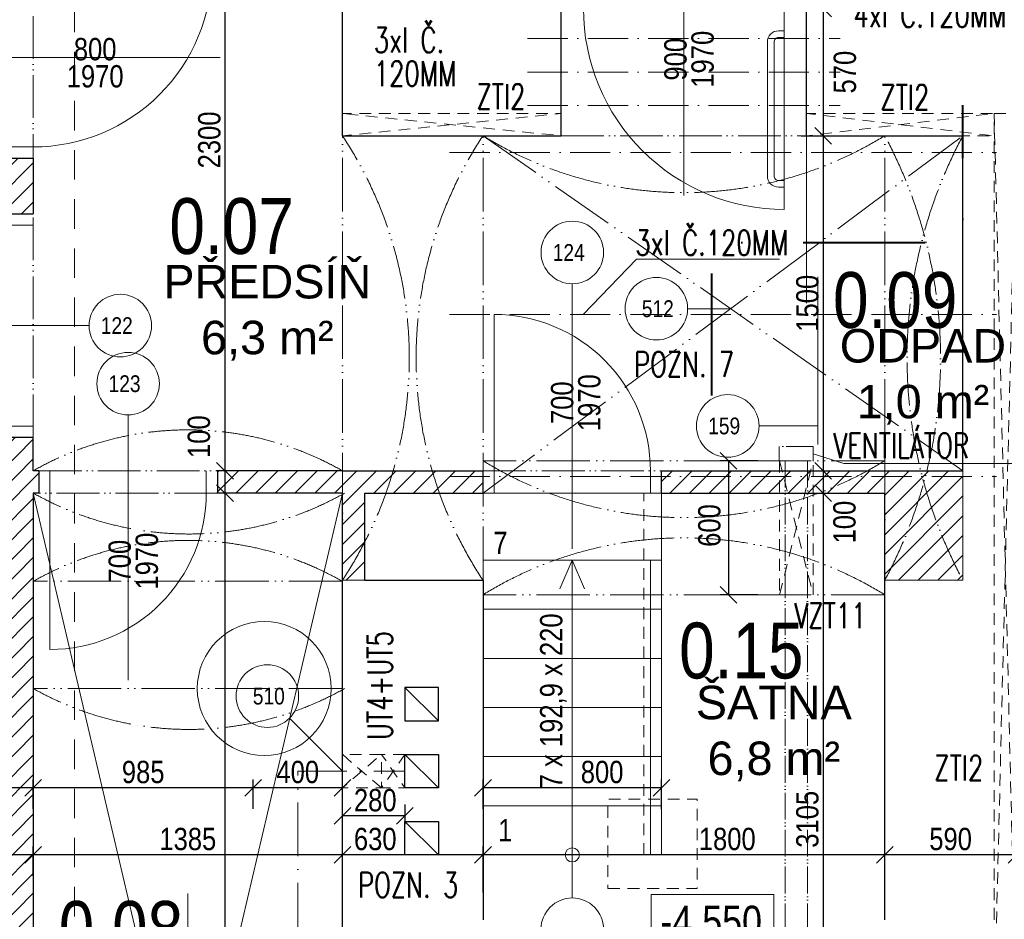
# Model space of a CAD drawing. Header units: millimetres. Extents: x -300958 to -108039, y 30118 to 292543.
# Tile 104 of 256: x -228033 to -223622, y 119277 to 123305. Entities that reach past the tile are written whole.
import ezdxf
from ezdxf.enums import TextEntityAlignment as Align

# ---------------------------------------------------------------- set-up
doc = ezdxf.new("R2010")
doc.units = ezdxf.units.MM
doc.header["$MEASUREMENT"] = 0
for name, pattern in [('ACAD_ISO05W100', [33, 24, -3, 0, -3, 0, -3]), ('ACAD_ISO10W100', [18, 12, -3, 0, -3]), ('DGN Style 2', [879.857395, 527.914437, -351.942958]), ('DGN Style 4', [1094.119168, 546.717885, -273.358943, 0.683397, -273.358943])]:
    doc.linetypes.add(name, pattern=pattern)
doc.layers.get('0').update_dxf_attribs({"lineweight": 13})
doc.layers.get('Defpoints').update_dxf_attribs({"color": 3, "lineweight": 13})
for name, color, linetype, lineweight in [('dims', 7, 'Continuous', 9), ('dvere', 7, 'Continuous', 9), ('legenda', 7, 'Continuous', 13), ('Materiály', 1, 'Continuous', 13), ('navrh', 1, 'Continuous', 9), ('OCEL', 7, 'Continuous', 13), ('popis', 7, 'Continuous', 9), ('PSV', 7, 'Continuous', 13), ('rez', 7, 'Continuous', 13), ('schody', 7, 'Continuous', 13), ('tenka', 7, 'Continuous', 13), ('texts', 3, 'Continuous', 30), ('výškové kóty', 7, 'Continuous', 13), ('walls', 7, 'Continuous', 13), ('zarizovaky', 5, 'Continuous', 9), ('zařizovací předměty', 7, 'Continuous', 9)]:
    doc.layers.add(name, color=color, linetype=linetype, lineweight=lineweight)
doc.styles.add('GENERATED_STYLE_8', font='arial.ttf')
doc.styles.get("Standard").update_dxf_attribs({"font": 'txt.shx'})
doc.styles.add('STYLE-0', font='ARIALN.TTF')
doc.styles.add('Style-Arial', font='arial.ttf')
doc.dimstyles.new('arch', dxfattribs={"dimscale": 50, "dimtxt": 2.5, "dimasz": 2.5, "dimexe": 1.25, "dimexo": 0.9, "dimtad": 1, "dimdec": 0, "dimtxsty": 'STYLE-0', "dimblk": 'ARCHTICK', "dimcen": 2.5, "dimadec": 0, "dimazin": 0, "dimtfac": 1, "dimtdec": 0, "dimtmove": 2, "dimatfit": 3, "dimldrblk": 'ARCHTICK', "dimfxl": 0, "dimarcsym": 0})

# ---------------------------------------------------------------- blocks, each defined once
blk = doc.blocks.new('_ArchTick')
at = {"color": 0, "linetype": 'ByBlock', "flags": 128}
blk.add_lwpolyline([(-0.5, -0.5), (0.5, 0.5)], dxfattribs=at)
blk = doc.blocks.new('*D261')
at = {"layer": 'Defpoints', "color": 0, "linetype": 'Continuous'}
for p in [(-224157.6, 119565.7), (-224157.6, 119321.6), (-223567.6, 119321.6)]:
    blk.add_point(p, dxfattribs=at)
at = {"layer": 'dims', "color": 0, "linetype": 'Continuous', "lineweight": -2}
for p, q in [((-224157.6, 119396.6), (-224157.6, 119603.2)), ((-223567.6, 119396.6), (-223567.6, 119603.2)), ((-223567.6, 119565.7), (-224157.6, 119565.7))]:
    blk.add_line(p, q, dxfattribs=at)
at = {"layer": 'dims', "color": 0, "linetype": 'Continuous', "lineweight": -2, "xscale": 75, "yscale": 75, "zscale": 75, "rotation": 180}
blk.add_blockref('_ArchTick', (-224157.6, 119565.7), dxfattribs=at)
at = {"layer": 'dims', "color": 0, "linetype": 'Continuous', "lineweight": -2, "xscale": 75, "yscale": 75, "zscale": 75}
blk.add_blockref('_ArchTick', (-223567.6, 119565.7), dxfattribs=at)
at = {"layer": 'dims', "color": 0, "linetype": 'Continuous', "insert": (-223862.6, 119635.6), "char_height": 100, "attachment_point": 5, "style": 'STYLE-0'}
blk.add_mtext('590', dxfattribs=at)
blk = doc.blocks.new('*D262')
at = {"layer": 'Defpoints', "color": 0, "linetype": 'Continuous'}
for p in [(-225957.6, 119565.7), (-225957.6, 119321.6), (-224157.6, 119321.6)]:
    blk.add_point(p, dxfattribs=at)
at = {"layer": 'dims', "color": 0, "linetype": 'Continuous', "lineweight": -2}
for p, q in [((-225957.6, 119396.6), (-225957.6, 119603.2)), ((-224157.6, 119396.6), (-224157.6, 119603.2)), ((-224157.6, 119565.7), (-225957.6, 119565.7))]:
    blk.add_line(p, q, dxfattribs=at)
at = {"layer": 'dims', "color": 0, "linetype": 'Continuous', "lineweight": -2, "xscale": 75, "yscale": 75, "zscale": 75, "rotation": 180}
blk.add_blockref('_ArchTick', (-225957.6, 119565.7), dxfattribs=at)
at = {"layer": 'dims', "color": 0, "linetype": 'Continuous', "lineweight": -2, "xscale": 75, "yscale": 75, "zscale": 75}
blk.add_blockref('_ArchTick', (-224157.6, 119565.7), dxfattribs=at)
at = {"layer": 'dims', "color": 0, "linetype": 'Continuous', "insert": (-224863.3, 119635.6), "char_height": 100, "attachment_point": 5, "style": 'STYLE-0'}
blk.add_mtext('1800', dxfattribs=at)
blk = doc.blocks.new('*D263')
at = {"layer": 'Defpoints', "color": 0, "linetype": 'Continuous'}
for p in [(-226587.6, 119565.7), (-225957.6, 119393.4), (-226587.6, 119278.4)]:
    blk.add_point(p, dxfattribs=at)
at = {"layer": 'dims', "color": 0, "linetype": 'Continuous', "lineweight": -2}
for p, q in [((-226587.6, 119353.4), (-226587.6, 119603.2)), ((-225957.6, 119468.4), (-225957.6, 119603.2)), ((-225957.6, 119565.7), (-226587.6, 119565.7))]:
    blk.add_line(p, q, dxfattribs=at)
at = {"layer": 'dims', "color": 0, "linetype": 'Continuous', "lineweight": -2, "xscale": 75, "yscale": 75, "zscale": 75, "rotation": 180}
blk.add_blockref('_ArchTick', (-226587.6, 119565.7), dxfattribs=at)
at = {"layer": 'dims', "color": 0, "linetype": 'Continuous', "lineweight": -2, "xscale": 75, "yscale": 75, "zscale": 75}
blk.add_blockref('_ArchTick', (-225957.6, 119565.7), dxfattribs=at)
at = {"layer": 'dims', "color": 0, "linetype": 'Continuous', "insert": (-226440.4, 119635.6), "char_height": 100, "attachment_point": 5, "style": 'STYLE-0'}
blk.add_mtext('630', dxfattribs=at)
blk = doc.blocks.new('*D264')
at = {"layer": 'Defpoints', "color": 0, "linetype": 'Continuous'}
for p in [(-227972.6, 119565.7), (-227972.6, 119395.7), (-226587.6, 119395.7)]:
    blk.add_point(p, dxfattribs=at)
at = {"layer": 'dims', "color": 0, "linetype": 'Continuous', "lineweight": -2}
for p, q in [((-227972.6, 119470.7), (-227972.6, 119603.2)), ((-226587.6, 119470.7), (-226587.6, 119603.2)), ((-226587.6, 119565.7), (-227972.6, 119565.7))]:
    blk.add_line(p, q, dxfattribs=at)
at = {"layer": 'dims', "color": 0, "linetype": 'Continuous', "lineweight": -2, "xscale": 75, "yscale": 75, "zscale": 75, "rotation": 180}
blk.add_blockref('_ArchTick', (-227972.6, 119565.7), dxfattribs=at)
at = {"layer": 'dims', "color": 0, "linetype": 'Continuous', "lineweight": -2, "xscale": 75, "yscale": 75, "zscale": 75}
blk.add_blockref('_ArchTick', (-226587.6, 119565.7), dxfattribs=at)
at = {"layer": 'dims', "color": 0, "linetype": 'Continuous', "insert": (-227280.1, 119635.6), "char_height": 100, "attachment_point": 5, "style": 'STYLE-0'}
blk.add_mtext('1385', dxfattribs=at)
blk = doc.blocks.new('*D265')
at = {"layer": 'Defpoints', "color": 0, "linetype": 'Continuous'}
for p in [(-228122.6, 119565.7), (-228122.6, 119395.7), (-227972.6, 119395.7)]:
    blk.add_point(p, dxfattribs=at)
at = {"layer": 'dims', "color": 0, "linetype": 'Continuous', "lineweight": -2}
for p, q in [((-228122.6, 119470.7), (-228122.6, 119603.2)), ((-227972.6, 119470.7), (-227972.6, 119603.2)), ((-227972.6, 119565.7), (-228122.6, 119565.7))]:
    blk.add_line(p, q, dxfattribs=at)
at = {"layer": 'dims', "color": 0, "linetype": 'Continuous', "lineweight": -2, "xscale": 75, "yscale": 75, "zscale": 75, "rotation": 180}
blk.add_blockref('_ArchTick', (-228122.6, 119565.7), dxfattribs=at)
at = {"layer": 'dims', "color": 0, "linetype": 'Continuous', "lineweight": -2, "xscale": 75, "yscale": 75, "zscale": 75}
blk.add_blockref('_ArchTick', (-227972.6, 119565.7), dxfattribs=at)
at = {"layer": 'dims', "color": 0, "linetype": 'Continuous', "insert": (-228262, 119658.8), "char_height": 100, "attachment_point": 5, "style": 'STYLE-0'}
blk.add_mtext('150', dxfattribs=at)
blk = doc.blocks.new('*D272')
at = {"layer": 'Defpoints', "color": 0, "linetype": 'Continuous'}
for p in [(-227113.5, 121185), (-226791.9, 121185), (-226791.9, 115770)]:
    blk.add_point(p, dxfattribs=at)
at = {"layer": 'dims', "color": 0, "linetype": 'Continuous', "lineweight": -2}
for p, q in [((-226866.9, 121185), (-227151, 121185)), ((-227113.5, 115770), (-227113.5, 121185)), ((-226866.9, 115770), (-227151, 115770))]:
    blk.add_line(p, q, dxfattribs=at)
at = {"layer": 'dims', "color": 0, "linetype": 'Continuous', "lineweight": -2, "xscale": 75, "yscale": 75, "zscale": 75}
for p, rotation in [((-227113.5, 121185), 90), ((-227113.5, 115770), 270)]:
    blk.add_blockref('_ArchTick', p, dxfattribs=dict(at, rotation=rotation))
at = {"layer": 'dims', "color": 0, "linetype": 'Continuous', "insert": (-227183.3, 119011.4), "char_height": 100, "attachment_point": 5, "rotation": 90, "style": 'STYLE-0'}
blk.add_mtext('5415', dxfattribs=at)
blk = doc.blocks.new('*D273')
at = {"layer": 'Defpoints', "color": 0, "linetype": 'Continuous'}
for p in [(-227113.5, 121285), (-226791.9, 121285), (-226791.9, 121185)]:
    blk.add_point(p, dxfattribs=at)
at = {"layer": 'dims', "color": 0, "linetype": 'Continuous', "lineweight": -2}
for p, q in [((-226866.9, 121285), (-227151, 121285)), ((-227113.5, 121185), (-227113.5, 121285)), ((-226866.9, 121185), (-227151, 121185))]:
    blk.add_line(p, q, dxfattribs=at)
at = {"layer": 'dims', "color": 0, "linetype": 'Continuous', "lineweight": -2, "xscale": 75, "yscale": 75, "zscale": 75}
for p, rotation in [((-227113.5, 121285), 90), ((-227113.5, 121185), 270)]:
    blk.add_blockref('_ArchTick', p, dxfattribs=dict(at, rotation=rotation))
at = {"layer": 'dims', "color": 0, "linetype": 'Continuous', "insert": (-227230.2, 121437.7), "char_height": 100, "attachment_point": 5, "rotation": 90, "style": 'STYLE-0'}
blk.add_mtext('100', dxfattribs=at)
blk = doc.blocks.new('*D540')
at = {"layer": 'Defpoints', "color": 0, "linetype": 'Continuous'}
for p in [(-227113.5, 123585), (-226791.9, 123585), (-226791.9, 121285)]:
    blk.add_point(p, dxfattribs=at)
at = {"layer": 'dims', "color": 0, "linetype": 'Continuous', "lineweight": -2}
for p, q in [((-226866.9, 123585), (-227151, 123585)), ((-227113.5, 121285), (-227113.5, 123585)), ((-226866.9, 121285), (-227151, 121285))]:
    blk.add_line(p, q, dxfattribs=at)
at = {"layer": 'dims', "color": 0, "linetype": 'Continuous', "lineweight": -2, "xscale": 75, "yscale": 75, "zscale": 75}
for p, rotation in [((-227113.5, 123585), 90), ((-227113.5, 121285), 270)]:
    blk.add_blockref('_ArchTick', p, dxfattribs=dict(at, rotation=rotation))
at = {"layer": 'dims', "color": 0, "linetype": 'Continuous', "insert": (-227183.3, 122766.3), "char_height": 100, "attachment_point": 5, "rotation": 90, "style": 'STYLE-0'}
blk.add_mtext('2300', dxfattribs=at)
blk = doc.blocks.new('*D546')
at = {"layer": 'Defpoints', "color": 0, "linetype": 'Continuous'}
for p in [(-224557.6, 123355), (-224607.6, 122785), (-224434, 122785)]:
    blk.add_point(p, dxfattribs=at)
at = {"layer": 'dims', "color": 0, "linetype": 'Continuous', "lineweight": -2}
for p, q in [((-224482.6, 123355), (-224396.5, 123355)), ((-224434, 123355), (-224434, 122785)), ((-224532.6, 122785), (-224396.5, 122785))]:
    blk.add_line(p, q, dxfattribs=at)
at = {"layer": 'dims', "color": 0, "linetype": 'Continuous', "lineweight": -2, "xscale": 75, "yscale": 75, "zscale": 75}
for p, rotation in [((-224434, 123355), 90), ((-224434, 122785), 270)]:
    blk.add_blockref('_ArchTick', p, dxfattribs=dict(at, rotation=rotation))
at = {"layer": 'dims', "color": 0, "linetype": 'Continuous', "insert": (-224335.8, 123070), "char_height": 100, "attachment_point": 5, "rotation": 90, "style": 'STYLE-0'}
blk.add_mtext('570', dxfattribs=at)
blk = doc.blocks.new('*D547')
at = {"layer": 'Defpoints', "color": 0, "linetype": 'Continuous'}
for p in [(-224607.6, 122785), (-224735.8, 121285), (-224434, 121285)]:
    blk.add_point(p, dxfattribs=at)
at = {"layer": 'dims', "color": 0, "linetype": 'Continuous', "lineweight": -2}
for p, q in [((-224532.6, 122785), (-224396.5, 122785)), ((-224434, 122785), (-224434, 121285)), ((-224660.8, 121285), (-224396.5, 121285))]:
    blk.add_line(p, q, dxfattribs=at)
at = {"layer": 'dims', "color": 0, "linetype": 'Continuous', "lineweight": -2, "xscale": 75, "yscale": 75, "zscale": 75}
for p, rotation in [((-224434, 122785), 90), ((-224434, 121285), 270)]:
    blk.add_blockref('_ArchTick', p, dxfattribs=dict(at, rotation=rotation))
at = {"layer": 'dims', "color": 0, "linetype": 'Continuous', "insert": (-224503.8, 122035), "char_height": 100, "attachment_point": 5, "rotation": 90, "style": 'STYLE-0'}
blk.add_mtext('1500', dxfattribs=at)
blk = doc.blocks.new('*D548')
at = {"layer": 'Defpoints', "color": 0, "linetype": 'Continuous'}
for p in [(-224735.8, 121285), (-224735.8, 121185), (-224434, 121185)]:
    blk.add_point(p, dxfattribs=at)
at = {"layer": 'dims', "color": 0, "linetype": 'Continuous', "lineweight": -2}
for p, q in [((-224660.8, 121285), (-224396.5, 121285)), ((-224434, 121285), (-224434, 121185)), ((-224660.8, 121185), (-224396.5, 121185))]:
    blk.add_line(p, q, dxfattribs=at)
at = {"layer": 'dims', "color": 0, "linetype": 'Continuous', "lineweight": -2, "xscale": 75, "yscale": 75, "zscale": 75}
for p, rotation in [((-224434, 121285), 90), ((-224434, 121185), 270)]:
    blk.add_blockref('_ArchTick', p, dxfattribs=dict(at, rotation=rotation))
at = {"layer": 'dims', "color": 0, "linetype": 'Continuous', "insert": (-224337.7, 121055.2), "char_height": 100, "attachment_point": 5, "rotation": 90, "style": 'STYLE-0'}
blk.add_mtext('100', dxfattribs=at)
blk = doc.blocks.new('*D549')
at = {"layer": 'Defpoints', "color": 0, "linetype": 'Continuous'}
for p in [(-224735.8, 121185), (-224735.8, 118080), (-224434, 118080)]:
    blk.add_point(p, dxfattribs=at)
at = {"layer": 'dims', "color": 0, "linetype": 'Continuous', "lineweight": -2}
for p, q in [((-224660.8, 121185), (-224396.5, 121185)), ((-224434, 121185), (-224434, 118080)), ((-224660.8, 118080), (-224396.5, 118080))]:
    blk.add_line(p, q, dxfattribs=at)
at = {"layer": 'dims', "color": 0, "linetype": 'Continuous', "lineweight": -2, "xscale": 75, "yscale": 75, "zscale": 75}
for p, rotation in [((-224434, 121185), 90), ((-224434, 118080), 270)]:
    blk.add_blockref('_ArchTick', p, dxfattribs=dict(at, rotation=rotation))
at = {"layer": 'dims', "color": 0, "linetype": 'Continuous', "insert": (-224503.8, 119724.5), "char_height": 100, "attachment_point": 5, "rotation": 90, "style": 'STYLE-0'}
blk.add_mtext('3105', dxfattribs=at)
blk = doc.blocks.new('*D876')
at = {"layer": 'Defpoints', "color": 0, "linetype": 'Continuous'}
for p in [(-227972.6, 119865.7), (-227972.6, 119695.7), (-226987.6, 119695.7)]:
    blk.add_point(p, dxfattribs=at)
at = {"layer": 'dims', "color": 0, "linetype": 'Continuous', "lineweight": -2}
for p, q in [((-227972.6, 119770.7), (-227972.6, 119903.2)), ((-226987.6, 119770.7), (-226987.6, 119903.2)), ((-226987.6, 119865.7), (-227972.6, 119865.7))]:
    blk.add_line(p, q, dxfattribs=at)
at = {"layer": 'dims', "color": 0, "linetype": 'Continuous', "lineweight": -2, "xscale": 75, "yscale": 75, "zscale": 75, "rotation": 180}
blk.add_blockref('_ArchTick', (-227972.6, 119865.7), dxfattribs=at)
at = {"layer": 'dims', "color": 0, "linetype": 'Continuous', "lineweight": -2, "xscale": 75, "yscale": 75, "zscale": 75}
blk.add_blockref('_ArchTick', (-226987.6, 119865.7), dxfattribs=at)
at = {"layer": 'dims', "color": 0, "linetype": 'Continuous', "insert": (-227480.1, 119935.6), "char_height": 100, "attachment_point": 5, "style": 'STYLE-0'}
blk.add_mtext('985', dxfattribs=at)
blk = doc.blocks.new('*D877')
at = {"layer": 'Defpoints', "color": 0, "linetype": 'Continuous'}
for p in [(-226987.6, 119865.7), (-226987.6, 119695.7), (-226587.6, 119695)]:
    blk.add_point(p, dxfattribs=at)
at = {"layer": 'dims', "color": 0, "linetype": 'Continuous', "lineweight": -2}
for p, q in [((-226987.6, 119770.7), (-226987.6, 119903.2)), ((-226587.6, 119770), (-226587.6, 119903.2)), ((-226587.6, 119865.7), (-226987.6, 119865.7))]:
    blk.add_line(p, q, dxfattribs=at)
at = {"layer": 'dims', "color": 0, "linetype": 'Continuous', "lineweight": -2, "xscale": 75, "yscale": 75, "zscale": 75, "rotation": 180}
blk.add_blockref('_ArchTick', (-226987.6, 119865.7), dxfattribs=at)
at = {"layer": 'dims', "color": 0, "linetype": 'Continuous', "lineweight": -2, "xscale": 75, "yscale": 75, "zscale": 75}
blk.add_blockref('_ArchTick', (-226587.6, 119865.7), dxfattribs=at)
at = {"layer": 'dims', "color": 0, "linetype": 'Continuous', "insert": (-226787.6, 119935.6), "char_height": 100, "attachment_point": 5, "style": 'STYLE-0'}
blk.add_mtext('400', dxfattribs=at)
blk = doc.blocks.new('*D878')
at = {"layer": 'Defpoints', "color": 0, "linetype": 'Continuous'}
for p in [(-225957.6, 119865.7), (-225957.6, 119695.7), (-225157.6, 119695)]:
    blk.add_point(p, dxfattribs=at)
at = {"layer": 'dims', "color": 0, "linetype": 'Continuous', "lineweight": -2}
for p, q in [((-225957.6, 119770.7), (-225957.6, 119903.2)), ((-225157.6, 119770), (-225157.6, 119903.2)), ((-225157.6, 119865.7), (-225957.6, 119865.7))]:
    blk.add_line(p, q, dxfattribs=at)
at = {"layer": 'dims', "color": 0, "linetype": 'Continuous', "lineweight": -2, "xscale": 75, "yscale": 75, "zscale": 75, "rotation": 180}
blk.add_blockref('_ArchTick', (-225957.6, 119865.7), dxfattribs=at)
at = {"layer": 'dims', "color": 0, "linetype": 'Continuous', "lineweight": -2, "xscale": 75, "yscale": 75, "zscale": 75}
blk.add_blockref('_ArchTick', (-225157.6, 119865.7), dxfattribs=at)
at = {"layer": 'dims', "color": 0, "linetype": 'Continuous', "insert": (-225424, 119935.6), "char_height": 100, "attachment_point": 5, "style": 'STYLE-0'}
blk.add_mtext('800', dxfattribs=at)
blk = doc.blocks.new('*D888')
at = {"layer": 'Defpoints', "color": 0, "linetype": 'Continuous'}
for p in [(-228122.6, 119865.7), (-228122.6, 119695.7), (-227972.6, 119695.7)]:
    blk.add_point(p, dxfattribs=at)
at = {"layer": 'dims', "color": 0, "linetype": 'Continuous', "lineweight": -2}
for p, q in [((-228122.6, 119770.7), (-228122.6, 119903.2)), ((-227972.6, 119770.7), (-227972.6, 119903.2)), ((-227972.6, 119865.7), (-228122.6, 119865.7))]:
    blk.add_line(p, q, dxfattribs=at)
at = {"layer": 'dims', "color": 0, "linetype": 'Continuous', "lineweight": -2, "xscale": 75, "yscale": 75, "zscale": 75, "rotation": 180}
blk.add_blockref('_ArchTick', (-228122.6, 119865.7), dxfattribs=at)
at = {"layer": 'dims', "color": 0, "linetype": 'Continuous', "lineweight": -2, "xscale": 75, "yscale": 75, "zscale": 75}
blk.add_blockref('_ArchTick', (-227972.6, 119865.7), dxfattribs=at)
at = {"layer": 'dims', "color": 0, "linetype": 'Continuous', "insert": (-228262, 119958.8), "char_height": 100, "attachment_point": 5, "style": 'STYLE-0'}
blk.add_mtext('150', dxfattribs=at)
blk = doc.blocks.new('*D1679')
at = {"layer": 'Defpoints', "color": 0, "linetype": 'Continuous'}
for p in [(-226307.6, 119865), (-226587.6, 119739.7), (-226587.6, 119452.4)]:
    blk.add_point(p, dxfattribs=at)
at = {"layer": 'dims', "color": 0, "linetype": 'Continuous', "lineweight": -2}
for p, q in [((-226587.6, 119527.4), (-226587.6, 119777.2)), ((-226307.6, 119790), (-226307.6, 119702.2)), ((-226307.6, 119739.7), (-226587.6, 119739.7))]:
    blk.add_line(p, q, dxfattribs=at)
at = {"layer": 'dims', "color": 0, "linetype": 'Continuous', "lineweight": -2, "xscale": 75, "yscale": 75, "zscale": 75, "rotation": 180}
blk.add_blockref('_ArchTick', (-226587.6, 119739.7), dxfattribs=at)
at = {"layer": 'dims', "color": 0, "linetype": 'Continuous', "lineweight": -2, "xscale": 75, "yscale": 75, "zscale": 75}
blk.add_blockref('_ArchTick', (-226307.6, 119739.7), dxfattribs=at)
at = {"layer": 'dims', "color": 0, "linetype": 'Continuous', "insert": (-226440.4, 119809.5), "char_height": 100, "attachment_point": 5, "style": 'STYLE-0'}
blk.add_mtext('280', dxfattribs=at)
blk = doc.blocks.new('*D1710')
at = {"layer": 'Defpoints', "color": 0, "linetype": 'Continuous'}
for p in [(-224651, 121330), (-224858.1, 120730), (-224651, 120730)]:
    blk.add_point(p, dxfattribs=at)
at = {"layer": 'dims', "color": 0, "linetype": 'Continuous', "lineweight": -2}
for p, q in [((-224726, 121330), (-224895.6, 121330)), ((-224858.1, 121330), (-224858.1, 120730)), ((-224726, 120730), (-224895.6, 120730))]:
    blk.add_line(p, q, dxfattribs=at)
at = {"layer": 'dims', "color": 0, "linetype": 'Continuous', "lineweight": -2, "xscale": 75, "yscale": 75, "zscale": 75}
for p, rotation in [((-224858.1, 121330), 90), ((-224858.1, 120730), 270)]:
    blk.add_blockref('_ArchTick', p, dxfattribs=dict(at, rotation=rotation))
at = {"layer": 'dims', "color": 0, "linetype": 'Continuous', "insert": (-224943, 121039.9), "char_height": 100, "attachment_point": 5, "rotation": 90, "style": 'STYLE-0'}
blk.add_mtext('600', dxfattribs=at)

msp = doc.modelspace()

# ---------------------------------------------------------------- hatches: boundary and pattern name
at = {"layer": 'Materiály', "linetype": 'Continuous'}
h = msp.add_hatch(dxfattribs=at)
h.set_pattern_fill('ANSI31', color=256, scale=500, style=0)
h.paths.add_polyline_path([(-231757.6, 122485), (-231757.6, 122635), (-232457.6, 122635), (-232457.6, 122485)])
h.paths.add_polyline_path([(-230857.6, 122635), (-230857.6, 122485), (-229557.6, 122485), (-229557.6, 122635)])
h.paths.add_polyline_path([(-229457.6, 122485), (-229457.6, 122635), (-229557.6, 122635), (-229557.6, 122485)])
h.paths.add_polyline_path([(-228072.6, 122485), (-228072.6, 122435), (-227972.6, 122435), (-227972.6, 122685), (-228072.6, 122685), (-228072.6, 122635), (-229457.6, 122635), (-229457.6, 122485)])
h = msp.add_hatch(dxfattribs=at)
h.set_pattern_fill('ANSI31', color=256, scale=500, style=0)
h.paths.add_polyline_path([(-228122.6, 115792, -0.008239), (-228082.7, 115770), (-227982.6, 115770), (-227972.6, 115792), (-227972.6, 118813), (-227982.6, 118835), (-227972.6, 118835), (-227972.6, 121185), (-227947.6, 121185), (-227947.6, 121285), (-227972.6, 121285), (-227972.6, 121435), (-228122.6, 121435)])
h = msp.add_hatch(dxfattribs=at)
h.set_pattern_fill('ANSI31', color=256, scale=500, style=0)
h.paths.add_polyline_path([(-226587.6, 121185), (-226587.6, 121285), (-227147.6, 121285), (-227147.6, 121185)])
h.paths.add_polyline_path([(-226587.6, 121185), (-226587.6, 120795, 0.027461), (-226487.6, 120965.6), (-226487.6, 121185), (-226392.6, 121185, 0.014587), (-226360.2, 121285), (-226587.6, 121285)])
h.paths.add_polyline_path([(-226487.6, 120965.6, -0.027461), (-226587.6, 120795), (-226487.6, 120795)])
h.paths.add_polyline_path([(-226152.6, 121185, -0.014587), (-226185, 121285), (-226360.2, 121285, -0.014587), (-226392.6, 121185)])
h.paths.add_polyline_path([(-225957.6, 121185), (-225957.6, 121285), (-226185, 121285, 0.014587), (-226152.6, 121185)])
h = msp.add_hatch(dxfattribs=at)
h.set_pattern_fill('ANSI31', color=256, scale=500, style=0)
h.paths.add_polyline_path([(-224453.7, 121185, 0.035012), (-224235.2, 121285), (-225157.6, 121285), (-225157.6, 121185)])
h.paths.add_polyline_path([(-224453.7, 121185), (-224157.6, 121185), (-224157.6, 121285), (-224235.2, 121285, -0.035012)])
h.paths.add_polyline_path([(-224157.6, 121285), (-224157.6, 120795, 0.056202), (-223982.6, 121233, -0.006379), (-223996.1, 121285)])
h.paths.add_polyline_path([(-223982.6, 121233, -0.056202), (-224157.6, 120795), (-223807.6, 120795, -0.056202)])
h.paths.add_polyline_path([(-223807.6, 121185), (-223807.6, 121285), (-223969, 121285, -0.006379), (-223982.6, 121233, 0.056202), (-223807.6, 120795)])
h.paths.add_polyline_path([(-223982.6, 121233, 0.006379), (-223969, 121285), (-223996.1, 121285, 0.006379)])

# ---------------------------------------------------------------- linework, layer by layer
at = {"layer": 'dvere', "linetype": 'ACAD_ISO05W100', "ltscale": 8}
for p, q in [((-227972.6, 123585), (-227972.6, 122685)), ((-227972.6, 121435), (-227972.6, 122435)), ((-227947.6, 121285), (-227147.6, 121285)), ((-225957.6, 121285), (-225157.6, 121285)), ((-227147.6, 121185), (-227947.6, 121185)), ((-225157.6, 121185), (-225957.6, 121185)), ((-225957.6, 121185), (-225157.6, 121185))]:
    msp.add_line(p, q, dxfattribs=at)
at = {"layer": 'dvere', "linetype": 'Continuous'}
for p, q in [((-225057.6, 123555), (-225057.6, 122517.7)), ((-228322.6, 123135), (-227135.3, 123135)), ((-228122.6, 122735), (-227972.6, 122735)), ((-228122.6, 122385), (-227972.6, 122385)), ((-225557.6, 120935), (-225557.6, 122122.3)), ((-227722.6, 121935), (-228909.9, 121935)), ((-227547.6, 121535), (-227547.6, 120347.7)), ((-228122.6, 121485), (-227972.6, 121485)), ((-227897.6, 121285), (-227897.6, 121185)), ((-227197.6, 121185), (-227197.6, 121285)), ((-225907.6, 121185), (-225907.6, 121285)), ((-225907.6, 121285), (-225907.6, 121185)), ((-225207.6, 121185), (-225207.6, 121285))]:
    msp.add_line(p, q, dxfattribs=at)
at = {"layer": 'dvere', "linetype": 'Continuous', "flags": 128}
for points in [[(-227972.6, 123535), (-227172.6, 123535), (-227972.6, 123535), (-227172.6, 123535, -0.414214), (-227972.6, 122735)], [(-224607.6, 123355), (-224607.6, 122455), (-224607.6, 123355), (-224607.6, 122455, -0.414214), (-225507.6, 123355)], [(-225907.6, 121285), (-225907.6, 121985, -0.414214), (-225207.6, 121285)], [(-227897.6, 121185), (-227897.6, 120485, 0.414214), (-227197.6, 121185)]]:
    msp.add_lwpolyline(points, format="xyb", dxfattribs=at)
at = {"layer": 'legenda', "linetype": 'Continuous', "lineweight": 0, "flags": 128}
msp.add_lwpolyline([(-225508.4, 121985), (-225269.4, 122232.3), (-224629.9, 122232.3)], dxfattribs=at)
at = {"layer": 'navrh', "linetype": 'Continuous', "lineweight": 30}
for p, q in [((-225607.6, 122785), (-225607.6, 123355)), ((-224507.6, 122785), (-224507.6, 123355)), ((-228122.6, 122685), (-227972.6, 122685)), ((-227972.6, 122685), (-227972.6, 122435)), ((-228122.6, 122435), (-227972.6, 122435)), ((-228122.6, 121435), (-227972.6, 121435)), ((-227972.6, 121285), (-227972.6, 121435)), ((-227947.6, 121285), (-227972.6, 121285)), ((-227947.6, 121285), (-227947.6, 121185)), ((-227147.6, 121285), (-227147.6, 121185)), ((-226587.6, 121285), (-227147.6, 121285)), ((-226587.6, 121285), (-225957.6, 121285)), ((-225957.6, 121185), (-225957.6, 121285)), ((-225157.6, 121185), (-225157.6, 121285)), ((-225157.6, 121285), (-223807.6, 121285)), ((-227947.6, 121185), (-227972.6, 121185)), ((-227972.6, 121185), (-227972.6, 115770)), ((-226587.6, 121185), (-227147.6, 121185)), ((-226587.6, 120795), (-226587.6, 121185)), ((-226487.6, 121185), (-225957.6, 121185)), ((-226487.6, 120795), (-226487.6, 121185)), ((-225157.6, 121185), (-224157.6, 121185)), ((-224157.6, 120795), (-224157.6, 121185))]:
    msp.add_line(p, q, dxfattribs=at)
at = {"layer": 'navrh', "linetype": 'ACAD_ISO05W100', "ltscale": 12}
for p, q in [((-225957.6, 121185), (-223807.6, 122785)), ((-225957.6, 122785), (-223807.6, 121285))]:
    msp.add_line(p, q, dxfattribs=at)
at = {"layer": 'navrh', "linetype": 'DGN Style 2', "lineweight": 0, "ltscale": 0.1}
msp.add_line((-225237.6, 119565), (-225237.6, 121185), dxfattribs=at)
at = {"layer": 'navrh', "linetype": 'Continuous'}
for p, q in [((-225157.6, 119565), (-225157.6, 121185)), ((-225957.6, 120885), (-225157.6, 120885)), ((-225557.6, 120885), (-225612.7, 120756)), ((-225557.6, 120885), (-225502.5, 120756)), ((-225957.6, 120665), (-225157.6, 120665)), ((-225957.6, 120445), (-225157.6, 120445)), ((-225957.6, 120225), (-225157.6, 120225)), ((-225957.6, 120005), (-225157.6, 120005)), ((-225957.6, 119785), (-225157.6, 119785)), ((-225957.6, 119565), (-225157.6, 119565))]:
    msp.add_line(p, q, dxfattribs=at)
at = {"layer": 'navrh', "linetype": 'Continuous', "flags": 128}
for points in [[(-225557.6, 119565), (-225557.6, 120885)], [(-225207.6, 119565), (-225207.6, 120885)]]:
    msp.add_lwpolyline(points, dxfattribs=at)
at = {"layer": 'navrh', "linetype": 'DGN Style 2', "lineweight": 0, "ltscale": 0.1, "flags": 128}
msp.add_lwpolyline([(-225397.6, 119415), (-224997.6, 119415), (-224997.6, 119815), (-225397.6, 119815)], close=True, dxfattribs=at)
at = {"layer": 'navrh', "linetype": 'Continuous'}
msp.add_circle((-225557.6, 119565), 31.6, dxfattribs=at)
at = {"layer": 'OCEL', "linetype": 'ACAD_ISO10W100', "ltscale": 15}
for p, q in [((-225757.6, 123220), (-224357.6, 123220)), ((-225757.6, 123070), (-224357.6, 123070)), ((-225757.6, 122920), (-224357.6, 122920)), ((-226107.6, 122710), (-223657.6, 122710)), ((-226107.6, 121985), (-223657.6, 121985)), ((-226107.6, 121260), (-223657.6, 121260))]:
    msp.add_line(p, q, dxfattribs=at)
at = {"layer": 'PSV', "linetype": 'Continuous', "lineweight": 0}
for p, q in [((-224847.9, 122010.8), (-225040.7, 122010.8)), ((-224457.6, 121485.8), (-224721.1, 121485.8)), ((-226587.6, 119940), (-226824.6, 120176.9)), ((-225557.6, 119565), (-225557.6, 119372.2))]:
    msp.add_line(p, q, dxfattribs=at)
for centre in [(-225557.6, 122262.4), (-225180.8, 122010.8), (-227582.5, 121935), (-227547.6, 121675), (-224861.1, 121485.8), (-226923.6, 120276), (-225557.6, 119232.1)]:
    msp.add_circle(centre, 140.1, dxfattribs=at)
at = {"layer": 'rez', "linetype": 'DGN Style 4', "lineweight": 40, "flags": 128}
msp.add_lwpolyline([(-224932.6, 121621.7), (-224932.6, 122306.7), (-223807.6, 122306.7), (-223807.6, 122922.7)], dxfattribs=at)
at = {"layer": 'tenka', "linetype": 'DGN Style 2', "ltscale": 0.25}
msp.add_line((-227787.6, 115770), (-227787.6, 124705), dxfattribs=at)
at = {"layer": 'tenka', "linetype": 'ACAD_ISO05W100', "ltscale": 10}
for p, q in [((-226587.6, 120795), (-226587.6, 122785)), ((-225957.6, 120795), (-225957.6, 122785)), ((-224157.6, 120795), (-224157.6, 122785)), ((-224157.6, 121330), (-225957.6, 121330)), ((-226587.6, 120790), (-227972.6, 120790)), ((-224157.6, 120730), (-225957.6, 120730)), ((-226587.6, 120310), (-227972.6, 120310))]:
    msp.add_line(p, q, dxfattribs=at)
at = {"layer": 'tenka', "linetype": 'ACAD_ISO05W100', "ltscale": 8}
msp.add_line((-225607.6, 122785), (-224507.6, 122785), dxfattribs=at)
at = {"layer": 'tenka', "linetype": 'Continuous'}
for p, q in [((-224507.6, 122785), (-224507.6, 122035)), ((-224457.6, 122153.4), (-224457.6, 121403.4)), ((-223807.6, 120795), (-223807.6, 121285)), ((-227972.6, 121185), (-227355.1, 118552.5)), ((-227205.1, 118552.5), (-226587.6, 121185)), ((-226587.6, 120795), (-226487.6, 120795)), ((-226057.6, 120795), (-225957.6, 120795)), ((-224157.6, 120795), (-223807.6, 120795)), ((-226587.6, 119595), (-226587.6, 119695))]:
    msp.add_line(p, q, dxfattribs=at)
at = {"layer": 'tenka', "linetype": 'DGN Style 2', "ltscale": 0.1}
for p, q in [((-224628.8, 121330), (-224628.8, 120730)), ((-224628.8, 120730), (-224478.8, 121330)), ((-224628.8, 121330), (-224478.8, 120730)), ((-224478.8, 120730), (-224478.8, 121330))]:
    msp.add_line(p, q, dxfattribs=at)
at = {"layer": 'tenka', "linetype": 'Continuous', "lineweight": 0}
msp.add_line((-226587.6, 121185), (-226587.6, 121285), dxfattribs=at)
at = {"layer": 'tenka', "linetype": 'DGN Style 2', "ltscale": 0.1, "flags": 128}
for points in [[(-226587.6, 122785), (-226587.6, 122885), (-225607.6, 122884.7), (-226587.6, 122785), (-225607.6, 122785), (-226587.6, 122885)], [(-224507.6, 122785), (-224507.6, 122885), (-223667.6, 122884.8), (-224507.6, 122785), (-223667.6, 122785), (-224507.6, 122885)], [(-223667.6, 122884.7), (-223567.6, 118835), (-223667.6, 118835), (-223567.6, 122884.7)], [(-226412.6, 119865), (-226587.6, 120015), (-226412.6, 120015), (-226412.6, 119865), (-226587.6, 119865), (-226412.6, 120015)], [(-226307.6, 120015), (-226412.6, 120015), (-226307.6, 119865), (-226412.6, 119865), (-226307.6, 120015)]]:
    msp.add_lwpolyline(points, dxfattribs=at)
at = {"layer": 'tenka', "linetype": 'DGN Style 2', "ltscale": 0.1}
msp.add_lwpolyline([(-223667.6, 122884.8), (-223567.6, 122884.7), (-223567.6, 118835), (-223667.6, 118835)], close=True, dxfattribs=at)
at = {"layer": 'tenka', "linetype": 'ACAD_ISO05W100', "ltscale": 10, "flags": 128}
for points in [[(-226587.6, 120795, 0.30114), (-226587.6, 122785)], [(-225957.6, 120795, -0.30114), (-225957.6, 122785)], [(-224157.6, 122785, -0.282982), (-225957.6, 122785)], [(-226587.6, 121285, 0.264545), (-227972.6, 121285)], [(-224157.6, 121330, -0.282982), (-225957.6, 121330)], [(-226577.6, 121185, -0.262619), (-227972.6, 121185)], [(-226587.6, 120790, 0.264545), (-227972.6, 120790)], [(-224157.6, 120730, 0.282982), (-225957.6, 120730)], [(-226577.6, 120310, -0.262619), (-227972.6, 120310)]]:
    msp.add_lwpolyline(points, format="xyb", dxfattribs=at)
at = {"layer": 'tenka', "linetype": 'Continuous', "flags": 128}
msp.add_lwpolyline([(-227280.1, 119392.5), (-227280.1, 118852.5), (-227335.2, 118981.4), (-227280.1, 118852.5), (-227225, 118981.4)], dxfattribs=at)
at = {"layer": 'tenka', "linetype": 'ACAD_ISO05W100', "ltscale": 8}
for centre, start, end in [((-226012.4, 121790), 331.7891, 28.2109), ((-221952.8, 121790), 151.7891, 208.2109)]:
    msp.add_arc(centre, 2104.8, start, end, dxfattribs=at)
at = {"layer": 'výškové kóty', "linetype": 'Continuous', "lineweight": 0, "flags": 128}
msp.add_lwpolyline([(-224654.1, 119387.1), (-225204.8, 119387.1), (-225204.8, 119137.6), (-224654.1, 119137.6)], close=True, dxfattribs=at)
at = {"layer": 'walls', "linetype": 'Continuous', "lineweight": 30}
for p, q in [((-226587.6, 122785), (-226587.6, 123505)), ((-226587.6, 122785), (-225607.6, 122785)), ((-224507.6, 122785), (-223807.6, 122785)), ((-223807.6, 121285), (-223807.6, 122785)), ((-226587.6, 115770), (-226587.6, 120795)), ((-226487.6, 120795), (-225957.6, 120795)), ((-225957.6, 120795), (-225957.6, 119275)), ((-224157.6, 119275), (-224157.6, 120795)), ((-226307.6, 120315), (-226157.6, 120165)), ((-226307.6, 120015), (-226157.6, 119865)), ((-226307.6, 119715), (-226157.6, 119565))]:
    msp.add_line(p, q, dxfattribs=at)
at = {"layer": 'walls', "linetype": 'Continuous', "lineweight": 30, "flags": 128}
for points in [[(-226157.6, 120165), (-226157.6, 120315), (-226307.6, 120315), (-226307.6, 120165)], [(-226307.6, 120015), (-226157.6, 120015), (-226157.6, 119865), (-226307.6, 119865)], [(-226307.6, 119715), (-226157.6, 119715), (-226157.6, 119565), (-226307.6, 119565)]]:
    msp.add_lwpolyline(points, close=True, dxfattribs=at)
at = {"layer": 'zarizovaky', "linetype": 'Continuous', "lineweight": 0, "flags": 128}
for points in [[(-224608.6, 122555), (-224633.6, 122555, -0.414214), (-224683.6, 122605), (-224683.6, 123205, -0.414214), (-224633.6, 123255), (-224607.6, 123255), (-224607.6, 123255)], [(-224608.6, 122585), (-224633.6, 122585, -0.414214), (-224653.6, 122605), (-224653.6, 123205, -0.414214), (-224633.6, 123225), (-224607.6, 123225)]]:
    msp.add_lwpolyline(points, format="xyb", dxfattribs=at)
at = {"layer": 'zařizovací předměty', "linetype": 'ACAD_ISO05W100', "lineweight": 0, "ltscale": 5}
for p, q in [((-224603.8, 121330), (-224603.8, 115898.9)), ((-224503.8, 121330), (-224503.8, 115898.9))]:
    msp.add_line(p, q, dxfattribs=at)
msp.add_lwpolyline([(-224631.4, 121330), (-224478.9, 121330), (-224478.9, 121393.1), (-224631.4, 121393.1)], close=True, dxfattribs=at)
at = {"layer": 'zařizovací předměty', "linetype": 'Continuous', "flags": 128}
msp.add_lwpolyline([(-224478.9, 121361.5), (-224340.6, 121317.4), (-223578.8, 121317.4)], dxfattribs=at)
at = {"layer": 'zařizovací předměty', "linetype": 'ACAD_ISO10W100', "ltscale": 20, "flags": 128}
msp.add_lwpolyline([(-226787.6, 119200), (-226787.6, 119940), (-226307.6, 119940)], dxfattribs=at)
at = {"layer": 'zařizovací předměty', "linetype": 'Continuous'}
msp.add_circle((-226937.6, 120310), 300, dxfattribs=at)

# ---------------------------------------------------------------- texts
at = {"layer": 'dvere', "linetype": 'Continuous', "char_height": 100, "attachment_point": 5, "rotation": 90, "line_spacing_factor": 0.72871, "style": 'STYLE-0'}
for s, insert in [('900\\P1970', (-225034, 123127.7)), ('700\\P1970', (-225541.6, 121589.7)), ('700\\P1970', (-227524, 120880.3))]:
    msp.add_mtext(s, dxfattribs=dict(at, insert=insert))
at = {"layer": 'dvere', "linetype": 'Continuous', "insert": (-227695.3, 123111.4), "char_height": 100, "attachment_point": 5, "line_spacing_factor": 0.72871, "style": 'STYLE-0'}
msp.add_mtext('800\\P1970', dxfattribs=at)
at = {"layer": 'legenda', "linetype": 'Continuous', "lineweight": 0, "char_height": 112, "attachment_point": 4, "style": 'Style-Arial'}
for s, insert, rotation, line_spacing_factor in [('{\\Fromans|c238;\\W0.71429;4xI Č.120MM}', (-224297.7, 123326.7), 0.0091, 0.803213), ('{\\Fromans|c238;\\W0.71429;3xI Č.\\P120MM}', (-226446.9, 123138.5), 0.0091, 0.803213), ('{\\Fromans|c238;\\W0.71429;3xI Č.120MM}', (-225275, 122305.9), 0.0091, 0.803213), ('{\\Fromans|c0;\\W0.71429;POZN. \\Fromans|c238;7}', (-225281.1, 121761.7), 359.9988, 0.768246)]:
    msp.add_mtext(s, dxfattribs=dict(at, insert=insert, rotation=rotation, line_spacing_factor=line_spacing_factor))
at = {"layer": 'popis', "linetype": 'Continuous', "lineweight": 0, "char_height": 150, "width": 1303.837, "attachment_point": 2, "style": 'GENERATED_STYLE_8'}
for s, insert in [('PŘEDSÍŇ\\P6,3 m²', (-226924, 122206.7)), ('ODPAD\\P1,0 m²', (-223986.5, 121919.7)), ('ŠATNA \\P6,8 m²', (-224654.7, 120322.6))]:
    msp.add_mtext(s, dxfattribs=dict(at, insert=insert))
at = {"layer": 'popis', "linetype": 'Continuous', "char_height": 112, "attachment_point": 4, "line_spacing_factor": 0.765173, "style": 'Style-Arial'}
for s, insert, rotation in [('{\\Fromans|c238;\\W0.71429;VZT11}', (-224562.1, 120636.7), 0.0012), ('{\\Fromans|c238;\\W0.7143;UT4+UT5}', (-226419.2, 120079.6), 90.0012), ('{\\Fromans|c238;\\W0.7143;POZN. 3}', (-226517.6, 119430.6), 0.0012)]:
    msp.add_mtext(s, dxfattribs=dict(at, insert=insert, rotation=rotation))
at = {"layer": 'PSV', "linetype": 'Continuous', "lineweight": 0, "style": 'STYLE-0'}
for s, p in [('124', (-225573.5, 122262.4)), ('512', (-225174.5, 122010.8)), ('122', (-227598.5, 121935)), ('123', (-227563.5, 121675)), ('159', (-224877, 121485.8)), ('510', (-226917.3, 120276))]:
    msp.add_text(s, height=75, dxfattribs=at).set_placement(p, align=Align.MIDDLE_CENTER)
at = {"layer": 'schody', "linetype": 'Continuous', "style": 'STYLE-0'}
for s, p in [('7', (-225879.7, 120962)), ('1', (-225858, 119675.6))]:
    msp.add_text(s, height=100, dxfattribs=at).set_placement(p, align=Align.MIDDLE_CENTER)
msp.add_text('7 x 192,9 x 220', height=100, rotation=90, dxfattribs=at).set_placement((-225652, 120254.6), align=Align.MIDDLE_CENTER)
at = {"layer": 'texts', "linetype": 'Continuous', "lineweight": 0, "char_height": 250, "attachment_point": 5, "line_spacing_factor": 0.725795}
for s, insert in [('{\\fArial Narrow|b0|i0|c238|p39;0.07}', (-227084.1, 122378.9)), ('{\\fArial Narrow|b0|i0|c238|p39;0.09}', (-224110.9, 122047.9)), ('\\fArial Narrow|b0|i0|c238|p39;0.15', (-224800.3, 120478.4)), ('{\\fArial Narrow|b0|i0|c238|p39;0.08}', (-227579.8, 119231.8))]:
    msp.add_mtext(s, dxfattribs=dict(at, insert=insert))
at = {"layer": 'výškové kóty', "linetype": 'Continuous', "lineweight": 0, "insert": (-224707.8, 119337.7), "char_height": 140, "width": 496.979, "attachment_point": 3, "style": 'STYLE-0'}
msp.add_mtext('-4,550', dxfattribs=at)
at = {"layer": 'zařizovací předměty', "linetype": 'Continuous', "char_height": 112, "attachment_point": 4, "rotation": 0.0012, "line_spacing_factor": 0.765173, "style": 'Style-Arial'}
for s, insert in [('{\\Fromans|c238;\\W0.71429;ZTI2}', (-225987.2, 122960.6)), ('{\\Fromans|c238;\\W0.71429;ZTI2}', (-224177.4, 122957.8)), ('{\\Fromans|c238;\\W0.71429;VENTILÁTOR}', (-224387, 121397.8)), ('{\\Fromans|c238;\\W0.71429;ZTI2}', (-223935.7, 119954))]:
    msp.add_mtext(s, dxfattribs=dict(at, insert=insert))

# ---------------------------------------------------------------- dimensions: what is measured, and where the dimension line sits
at = {"layer": 'dims', "linetype": 'Continuous'}
for base, p1, p2, angle, picture, middle in [((-227113.5, 123585), (-226791.9, 121285), (-226791.9, 123585), 90, '*D540', (-227183.3, 122766.3)), ((-224434, 122785), (-224557.6, 123355), (-224607.6, 122785), 270, '*D546', (-224335.8, 123070)), ((-227113.5, 121285), (-226791.9, 121185), (-226791.9, 121285), 90, '*D273', (-227230.2, 121437.7)), ((-224858.1, 120730), (-224651, 121330), (-224651, 120730), 270, '*D1710', (-224943, 121039.9)), ((-224434, 121185), (-224735.8, 121285), (-224735.8, 121185), 270, '*D548', (-224337.7, 121055.2)), ((-227113.5, 121185), (-226791.9, 115770), (-226791.9, 121185), 90, '*D272', (-227183.3, 119011.4)), ((-224434, 118080), (-224735.8, 121185), (-224735.8, 118080), 270, '*D549', (-224503.8, 119724.5)), ((-228122.6, 119865.7), (-227972.6, 119695.7), (-228122.6, 119695.7), 180, '*D888', (-228262, 119958.8)), ((-227972.6, 119865.7), (-226987.6, 119695.7), (-227972.6, 119695.7), 180, '*D876', (-227480.1, 119935.6)), ((-226987.6, 119865.7), (-226587.6, 119695), (-226987.6, 119695.7), 180, '*D877', (-226787.6, 119935.6)), ((-225957.6, 119865.7), (-225157.6, 119695), (-225957.6, 119695.7), 180, '*D878', (-225424, 119935.6)), ((-226587.6, 119739.7), (-226307.6, 119865), (-226587.6, 119452.4), 180, '*D1679', (-226440.4, 119809.5)), ((-228122.6, 119565.7), (-227972.6, 119395.7), (-228122.6, 119395.7), 180, '*D265', (-228262, 119658.8)), ((-227972.6, 119565.7), (-226587.6, 119395.7), (-227972.6, 119395.7), 180, '*D264', (-227280.1, 119635.6)), ((-226587.6, 119565.7), (-225957.6, 119393.4), (-226587.6, 119278.4), 180, '*D263', (-226440.4, 119635.6)), ((-225957.6, 119565.7), (-224157.6, 119321.6), (-225957.6, 119321.6), 180, '*D262', (-224863.3, 119635.6))]:
    dim = msp.add_linear_dim(base=base, p1=p1, p2=p2, angle=angle, dimstyle='arch', override={"dimtxt": 2, "dimasz": 1.5, "dimexe": 0.75, "dimexo": 1.5, "dimgap": 0.375, "dimcen": 0.05}, dxfattribs=at)
    dim.commit()
    dim.dimension.update_dxf_attribs({"geometry": picture, "text_midpoint": middle, "dimtype": 160})
for base, p1, p2, angle, picture, middle in [((-224434, 121285), (-224607.6, 122785), (-224735.8, 121285), 270, '*D547', (-224503.8, 122035)), ((-224157.6, 119565.7), (-223567.6, 119321.6), (-224157.6, 119321.6), 180, '*D261', (-223862.6, 119635.6))]:
    dim = msp.add_linear_dim(base=base, p1=p1, p2=p2, angle=angle, dimstyle='arch', override={"dimtxt": 2, "dimasz": 1.5, "dimexe": 0.75, "dimexo": 1.5, "dimgap": 0.375, "dimcen": 0.05}, dxfattribs=at)
    dim.commit()
    dim.dimension.update_dxf_attribs({"geometry": picture, "text_midpoint": middle})

doc.saveas('drawing.dxf')
